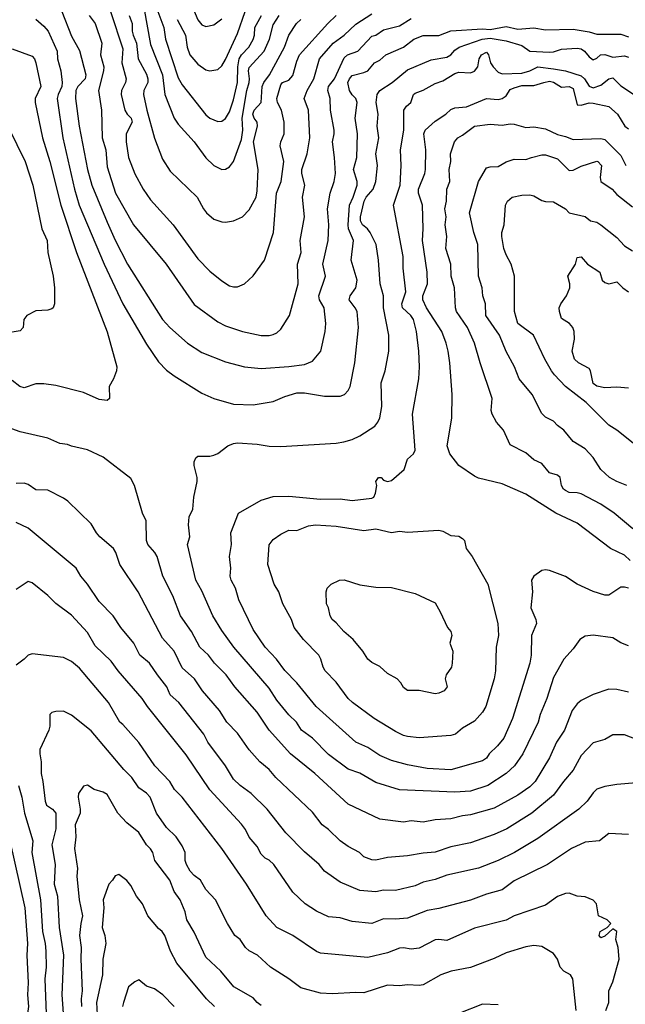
# Model space of a CAD drawing. Header units: metres. Extents: x -46681 to -43747, y -240911 to -237677.
# Tile 217 of 256: x -45695 to -45618, y -239541 to -239416. Entities that reach past the tile are written whole.
import ezdxf

# ---------------------------------------------------------------- set-up
doc = ezdxf.new("R2010")
doc.units = ezdxf.units.M
doc.layers.add('CONTOUR_INDEX', color=1, linetype='Continuous')
doc.layers.add('CONTOUR_INTER', color=3, linetype='Continuous')

msp = doc.modelspace()

# ---------------------------------------------------------------- linework, layer by layer
at = {"layer": 'CONTOUR_INDEX'}
for points, elevation in [([(-45678.94, -239414.52), (-45678.1, -239419.21), (-45676.58, -239423.02), (-45676.31, -239425.52), (-45675.1, -239428.52), (-45674.6, -239429.28), (-45672.6, -239431.51), (-45671.1, -239433.56), (-45670.1, -239434.51), (-45669.1, -239435.01), (-45668.6, -239434.97), (-45668.1, -239434.68), (-45667.6, -239434.02), (-45666.6, -239431.21), (-45666.42, -239430.02), (-45666.5, -239428.52), (-45665.92, -239425.02), (-45665.63, -239424.02), (-45665.56, -239423.52), (-45665.72, -239422.52), (-45665.6, -239422.09), (-45663.71, -239420.02), (-45663.06, -239418.52), (-45662.6, -239416.7), (-45661.81, -239415.52)], 110), ([(-45692.6, -239415.99), (-45691.6, -239416.88), (-45691.07, -239417.52), (-45689.93, -239420.02), (-45689.87, -239421.02), (-45689.44, -239422.52), (-45689.28, -239424.02), (-45689.34, -239424.52), (-45689.81, -239425.52), (-45689.92, -239426.02), (-45689.19, -239431.02), (-45687.73, -239437.52), (-45687.13, -239439.52), (-45683.97, -239447.02), (-45681.61, -239452.02), (-45678.6, -239457.16), (-45677.1, -239459.39), (-45676.1, -239460.42), (-45675.1, -239461.16), (-45671.6, -239463.35), (-45670.1, -239464.04), (-45667.6, -239464.72), (-45665.1, -239464.81), (-45662.6, -239464.38), (-45661.1, -239463.75), (-45659.6, -239463.3), (-45658.6, -239463.29), (-45656.1, -239463.73), (-45654.1, -239463.73), (-45653.57, -239463.52), (-45653.1, -239463.02), (-45652.85, -239462.52), (-45652.26, -239459.52), (-45651.78, -239455.02), (-45651.97, -239453.02), (-45652.2, -239452.52), (-45652.95, -239451.52), (-45652.84, -239451.02), (-45652.12, -239450.02), (-45651.94, -239449.02), (-45652.72, -239446.52), (-45652.43, -239444.02), (-45653.04, -239442.52), (-45653.08, -239442.02), (-45652.94, -239439.52), (-45652.46, -239438.52), (-45651.97, -239437.02), (-45651.96, -239436.52), (-45652.4, -239435.02), (-45652, -239433.52), (-45651.93, -239430.52), (-45652.19, -239428.52), (-45651.97, -239426.52), (-45652.11, -239426.02), (-45652.6, -239425.58), (-45652.92, -239425.02), (-45653.12, -239424.02), (-45652.94, -239423.52), (-45652.6, -239423.11), (-45651.1, -239422.75), (-45650.61, -239422.52), (-45649.75, -239421.52), (-45649.1, -239421.17), (-45648.33, -239420.52), (-45646.1, -239419.52), (-45644.78, -239418.52), (-45643.6, -239418.07), (-45641.6, -239418.06), (-45640.1, -239417.47), (-45636.1, -239417.2), (-45635.1, -239417.28), (-45633.1, -239416.91), (-45631.6, -239417.25), (-45629.6, -239417.08), (-45628.1, -239417.32), (-45624.6, -239417.27), (-45622.6, -239417.59), (-45621.6, -239417.89), (-45618.6, -239417.88), (-45617.6, -239418.21)], 115), ([(-45617.81, -239475.02), (-45619.1, -239474.54), (-45620, -239474.02), (-45621.13, -239473.02), (-45622.1, -239471.47), (-45623.1, -239470.41), (-45624.6, -239469.45), (-45625.81, -239468.02), (-45626.6, -239467.45), (-45627.1, -239466.91), (-45628.1, -239466.37), (-45628.6, -239465.93), (-45629.8, -239463.52), (-45631.46, -239461.52), (-45632.05, -239460.02), (-45633.1, -239458.07), (-45633.92, -239456.02), (-45635.67, -239453.52), (-45635.72, -239452.02), (-45636.03, -239451.02), (-45636.12, -239450.02), (-45636.58, -239448.52), (-45636.69, -239444.52), (-45637.18, -239443.02), (-45637.75, -239440.52), (-45636.6, -239436.52), (-45635.6, -239434.81), (-45635.1, -239434.67), (-45634.1, -239434.64), (-45633.1, -239434.06), (-45632.1, -239433.73), (-45630.6, -239433.76), (-45629.88, -239433.52)], 120), ([(-45629.88, -239433.52), (-45628.6, -239433.17), (-45628.1, -239433.15), (-45626.6, -239433.68), (-45625.1, -239435.13), (-45624.6, -239435.09), (-45623.6, -239434.6), (-45621.6, -239433.96), (-45621.49, -239434.02), (-45621.03, -239434.52), (-45621.2, -239436.02), (-45621.1, -239436.53), (-45619.66, -239437.52), (-45619.1, -239438.2), (-45617.1, -239439.76)], 120), ([(-45617.6, -239501.2), (-45619.1, -239500.85), (-45620.1, -239500.82), (-45622.1, -239501.5), (-45623.6, -239502.25), (-45624.1, -239502.69), (-45624.75, -239503.52), (-45625.73, -239506.02), (-45626.72, -239507.52), (-45627.61, -239509.52), (-45629.42, -239512.52), (-45630.1, -239513.18), (-45631.6, -239514.26), (-45634.6, -239515.88), (-45637.6, -239516.75), (-45638.6, -239516.86), (-45640.1, -239517.26), (-45642.1, -239517.38), (-45643.6, -239517.66), (-45645.1, -239517.52), (-45646.1, -239517.66), (-45649.1, -239517.3), (-45653.1, -239515.39), (-45657.31, -239511.52), (-45660.41, -239509.02), (-45663.09, -239506.02), (-45664.6, -239503.72), (-45667.45, -239500.52), (-45668.52, -239499.02), (-45669.99, -239497.52), (-45670.77, -239496.52), (-45671.85, -239495.52), (-45672.92, -239493.52), (-45674.3, -239491.52), (-45675.28, -239489.02), (-45676.54, -239486.52), (-45677.26, -239484.02), (-45677.54, -239483.52), (-45678.45, -239482.52), (-45678.63, -239482.02), (-45678.67, -239479.52), (-45679.12, -239478.52), (-45680.14, -239475.02), (-45680.6, -239474.17), (-45684.1, -239471.44), (-45686.1, -239470.53), (-45688.1, -239470.06), (-45688.6, -239469.84), (-45689.6, -239469.7), (-45691.1, -239469.06), (-45694.6, -239468.22), (-45700.6, -239466.07)], 115), ([(-45624.25, -239541.52), (-45624.67, -239537.52), (-45624.94, -239537.02), (-45625.8, -239536.52), (-45626.28, -239536.02), (-45626.61, -239535.02), (-45627.1, -239534.28), (-45628.6, -239533.41), (-45629.6, -239533.3), (-45630.6, -239533.47), (-45633.1, -239534.23), (-45634.6, -239534.95), (-45637.6, -239536.07), (-45640.04, -239536.52), (-45641.38, -239537.02), (-45643.6, -239538.25), (-45644.1, -239538.35), (-45645.6, -239538.28), (-45646.6, -239538.4), (-45648.1, -239538.29), (-45651.1, -239539.28), (-45652.1, -239539.23), (-45655.1, -239539.41), (-45656.6, -239539.31), (-45659.1, -239538.65), (-45660.6, -239537.5), (-45662.91, -239536.02), (-45664.56, -239534.52), (-45665.6, -239533.94), (-45666.07, -239533.52), (-45666.78, -239532.52), (-45667.42, -239532.02), (-45668.35, -239530.52), (-45669.89, -239527.52), (-45671.1, -239526.21), (-45671.77, -239525.02), (-45672.6, -239524.43), (-45673.1, -239523.86), (-45673.55, -239523.02), (-45673.7, -239522.52), (-45673.72, -239521.52), (-45674.1, -239520.67), (-45674.87, -239519.52), (-45676.1, -239518.33), (-45677.33, -239516.52), (-45678.17, -239514.52), (-45678.6, -239513.99), (-45679.6, -239513.31), (-45680.48, -239512.02), (-45681.48, -239511.02), (-45685.6, -239506.11), (-45688.1, -239504.1), (-45689.1, -239503.61), (-45690.1, -239503.64), (-45690.6, -239503.78), (-45690.84, -239504.02), (-45690.85, -239505.52), (-45690.97, -239506.02), (-45692.1, -239508.48), (-45692.13, -239509.02), (-45691.94, -239510.02), (-45691.95, -239511.52), (-45691.72, -239512.52), (-45691.44, -239515.02), (-45691.27, -239515.52), (-45690.5, -239516.02), (-45690.08, -239516.52), (-45690.07, -239518.52), (-45690.58, -239520.52), (-45690.17, -239523.02), (-45690.28, -239525.52), (-45689.86, -239527.02), (-45689.67, -239531.02), (-45689.12, -239534.52), (-45689.35, -239539.52), (-45689.09, -239543.02)], 110)]:
    msp.add_lwpolyline(points, dxfattribs=dict(at, elevation=elevation))
at = {"layer": 'CONTOUR_INTER'}
for points, elevation in [([(-45673.4, -239413.02), (-45672.1, -239416.06), (-45671.6, -239416.71), (-45671.1, -239416.91), (-45670.1, -239416.71), (-45669.1, -239415.96)], 107), ([(-45689.31, -239415.02), (-45688.1, -239418.15), (-45687.1, -239419.96), (-45686.31, -239423.02), (-45686.38, -239423.52), (-45687.31, -239424.52), (-45687.54, -239425.02), (-45687.6, -239426.02), (-45687.13, -239429.52), (-45686.1, -239435.02), (-45685.52, -239437.02), (-45683.6, -239441.7), (-45682.6, -239443.99), (-45681.03, -239447.02), (-45676.59, -239454.02), (-45675.67, -239455.02), (-45673.43, -239457.02), (-45671.6, -239458.19), (-45668.6, -239459.36), (-45666.22, -239460.02), (-45664.1, -239460.2), (-45660.6, -239459.97), (-45658.6, -239459.7), (-45657.6, -239459.29), (-45656.56, -239458.02), (-45656.01, -239455.52), (-45655.93, -239454.52), (-45656.13, -239452.52), (-45656.7, -239451.52), (-45656.81, -239451.02), (-45655.97, -239448.52), (-45656.28, -239447.02), (-45655.64, -239444.02), (-45655.53, -239442.02), (-45655.7, -239440.02), (-45655.36, -239438.02), (-45654.85, -239436.52), (-45654.69, -239435.52), (-45654.8, -239433.52), (-45655.08, -239431.52), (-45654.85, -239430.52), (-45654.88, -239430.02), (-45655.31, -239427.52), (-45655.36, -239426.02), (-45655.66, -239425.02), (-45655.58, -239424.52), (-45654.81, -239423.52), (-45653.6, -239420.87), (-45653.19, -239420.52), (-45651.87, -239420.02), (-45650.1, -239418.15), (-45649.58, -239418.02), (-45648.6, -239417.34), (-45646.6, -239416.82), (-45645.1, -239415.9)], 114), ([(-45685.89, -239415.52), (-45685.12, -239416.52), (-45684.27, -239419.02), (-45684.43, -239420.52), (-45684.02, -239422.02), (-45684.05, -239422.52), (-45684.68, -239425.02), (-45684.31, -239427.52), (-45684.22, -239431.02), (-45683.76, -239432.52), (-45683.6, -239434.67), (-45682.55, -239438.02), (-45680.26, -239442.02), (-45676.12, -239447.02), (-45672.6, -239452.12), (-45669.6, -239454.33), (-45668.6, -239454.8), (-45666.48, -239455.52), (-45664.1, -239456.03), (-45663.1, -239456.05), (-45662.6, -239455.92), (-45662.1, -239455.69), (-45661.6, -239455.24), (-45660.51, -239453.52), (-45659.42, -239449.52), (-45659.49, -239447.02), (-45659.02, -239445.52), (-45659.16, -239444.02), (-45658.62, -239441.02), (-45658.86, -239438.52), (-45658.59, -239437.02), (-45658.95, -239435.52), (-45658.94, -239435.02), (-45658.3, -239433.02), (-45657.93, -239431.02), (-45658.1, -239427.52), (-45658.67, -239426.02), (-45658.3, -239425.02), (-45657.42, -239423.52), (-45656.71, -239421.02), (-45655, -239419.02), (-45653.6, -239418.02), (-45652.1, -239416.61), (-45650.1, -239415.32)], 113), ([(-45683.16, -239415.02), (-45681.6, -239419.76), (-45681.74, -239421.52), (-45681.2, -239423.52), (-45681.28, -239424.02), (-45681.76, -239425.02), (-45681.82, -239425.52), (-45681.37, -239427.52), (-45681.06, -239428.02), (-45680.55, -239428.52), (-45680.44, -239429.02), (-45681.18, -239430.52), (-45681.2, -239431.52), (-45680.89, -239433.52), (-45680.1, -239435.57), (-45679.05, -239437.52), (-45678.1, -239438.88), (-45675.22, -239442.02), (-45672.1, -239446.35), (-45670.6, -239447.91), (-45669.1, -239449.12), (-45668.1, -239449.74), (-45667.6, -239449.88), (-45667.1, -239449.87), (-45666.22, -239449.52), (-45665.1, -239448.47), (-45663.69, -239446.52), (-45662.52, -239443.02), (-45662.17, -239438.02), (-45661.57, -239436.52), (-45661.24, -239434.02), (-45661.71, -239432.02), (-45661.62, -239431.52), (-45661.18, -239430.52), (-45661.18, -239429.02), (-45661.54, -239427.52), (-45662.05, -239426.52), (-45662.13, -239426.02), (-45661.6, -239424.28), (-45661.42, -239424.02), (-45660.6, -239423.71), (-45660.1, -239423.12), (-45659.6, -239421.3), (-45659.23, -239420.52), (-45655.65, -239416.52), (-45654.6, -239415.5)], 112), ([(-45677.18, -239415.02), (-45676.43, -239417.02), (-45676.2, -239418.52), (-45674.6, -239423.4), (-45674.1, -239424.32), (-45671.1, -239428.12), (-45670.6, -239428.52), (-45669.6, -239428.94), (-45669.1, -239428.9), (-45668.6, -239428.55), (-45668.1, -239427.71), (-45667.6, -239426.2), (-45667.08, -239424.02), (-45667.05, -239422.02), (-45666.87, -239421.02), (-45666.6, -239420.5), (-45665.66, -239419.52), (-45665.1, -239418.56), (-45664.94, -239418.02), (-45664.89, -239417.02), (-45664.06, -239415.52)], 109), ([(-45674.74, -239416.02), (-45673.67, -239418.02), (-45673.47, -239419.52), (-45673.14, -239420.52), (-45672.1, -239421.69), (-45671.1, -239422.4), (-45670.6, -239422.53), (-45669.6, -239422.34), (-45669.1, -239421.91), (-45668.6, -239421.08), (-45667.1, -239417.8), (-45666.11, -239415.02)], 108), ([(-45680.82, -239415.52), (-45680.42, -239416.52), (-45680.43, -239417.52), (-45680.31, -239418.02), (-45679.88, -239419.02), (-45679.67, -239421.02), (-45678.6, -239422.95), (-45678.43, -239423.52), (-45678.46, -239424.02), (-45678.95, -239425.02), (-45678.98, -239425.52), (-45678.58, -239427.52), (-45677.6, -239431.04), (-45676.6, -239433.73), (-45675.6, -239435.25), (-45672.2, -239438.52), (-45671.41, -239440.02), (-45671.01, -239440.52), (-45670.1, -239441.29), (-45669.1, -239441.64), (-45668.6, -239441.7), (-45667.6, -239441.52), (-45666.48, -239441.02), (-45665.6, -239440.12), (-45664.74, -239438.52), (-45664.6, -239437.71), (-45664.5, -239435.02), (-45665.09, -239431.52), (-45664.58, -239429.52), (-45664.62, -239429.02), (-45664.99, -239428.52), (-45665.14, -239428.02), (-45664.97, -239427.52), (-45664.09, -239426.52), (-45663.97, -239424.52), (-45663.78, -239424.02), (-45663.04, -239423.02), (-45661.14, -239419.52), (-45660.6, -239418.01), (-45659.61, -239416.52), (-45659.1, -239416.03)], 111), ([(-45617.6, -239495.36), (-45618.6, -239494.97), (-45619.6, -239494.31), (-45622.1, -239494), (-45623.1, -239494.12), (-45623.75, -239494.52), (-45624.6, -239495.73), (-45625.8, -239497.02), (-45627.1, -239499.34), (-45627.94, -239502.02), (-45628.81, -239504.02), (-45629.06, -239505.02), (-45630.97, -239509.02), (-45632.02, -239510.52), (-45633.1, -239511.52), (-45635.4, -239513.02), (-45637.6, -239513.74), (-45639.6, -239513.89), (-45646.6, -239513.58), (-45649.6, -239512.66), (-45651.6, -239511.47), (-45653.1, -239510.96), (-45655.6, -239509.08), (-45657.62, -239507.02), (-45658.98, -239506.02), (-45659.65, -239505.02), (-45660.6, -239504.08), (-45662.1, -239502.2), (-45663.1, -239500.71), (-45667.56, -239495.52), (-45669.1, -239493.4), (-45670.22, -239491.52), (-45671.6, -239488.39), (-45672.37, -239487.02), (-45673.43, -239482.52), (-45673.15, -239481.52), (-45673.28, -239480.02), (-45673.22, -239479.02), (-45672.74, -239478.02), (-45672.61, -239476.52), (-45672.2, -239474.52), (-45672.21, -239474.02), (-45672.58, -239472.52), (-45672.57, -239472.02), (-45672.37, -239471.52), (-45672.1, -239471.34), (-45670.6, -239471.32), (-45670.1, -239471.18), (-45669.6, -239470.98), (-45668.31, -239470.02), (-45667.6, -239469.71), (-45667.1, -239469.65), (-45664.6, -239469.81), (-45663.1, -239470.05), (-45661.6, -239470.08), (-45654.6, -239469.68), (-45653.63, -239469.52), (-45652.6, -239469.21), (-45651.6, -239468.74), (-45649.73, -239467.52), (-45649.33, -239467.02), (-45649.1, -239466.46), (-45648.84, -239465.02), (-45648.9, -239462.02), (-45648.39, -239460.52), (-45647.96, -239458.02), (-45647.95, -239456.02), (-45648.62, -239452.52), (-45648.62, -239451.02), (-45649.03, -239449.52), (-45649.24, -239446.52), (-45649.55, -239444.52), (-45650.29, -239443.02), (-45650.66, -239442.52), (-45651.27, -239442.02), (-45651.55, -239441.52), (-45651.54, -239441.02), (-45651.06, -239439.02), (-45650.82, -239438.52), (-45649.93, -239437.52), (-45649.6, -239436.52), (-45649.37, -239434.52), (-45649.61, -239433.02), (-45649.23, -239431.02), (-45649.42, -239429.52), (-45649.3, -239428.02), (-45649.55, -239426.52), (-45649.43, -239425.52), (-45649.09, -239425.02), (-45647.53, -239424.02), (-45645.6, -239422.42), (-45642.6, -239421.12), (-45640.6, -239420.79), (-45640.1, -239420.5), (-45639.6, -239419.89), (-45639.05, -239419.52), (-45636.12, -239418.52)], 116), ([(-45636.12, -239418.52), (-45635.1, -239418.39), (-45633.1, -239418.72), (-45631.1, -239419.32), (-45630.1, -239420.03), (-45627.6, -239420.16), (-45627.1, -239420.12), (-45626.1, -239419.78), (-45624.1, -239419.66), (-45623.6, -239419.76), (-45623.16, -239420.02), (-45622.6, -239420.77), (-45622.1, -239421.15), (-45621.6, -239420.94), (-45621.15, -239420.52), (-45620.6, -239420.44), (-45619.6, -239420.78), (-45618.1, -239420.64), (-45617.6, -239420.78)], 116), ([(-45695.6, -239419.73), (-45693.1, -239420.67), (-45692.8, -239421.02), (-45692.64, -239421.52), (-45691.98, -239424.52), (-45692.71, -239426.02), (-45692.7, -239426.52), (-45691.76, -239431.02), (-45690.84, -239434.02), (-45689.46, -239439.52), (-45687.47, -239445.52), (-45683.6, -239455.58), (-45682.38, -239460.02), (-45682.43, -239460.52), (-45682.81, -239461.52), (-45683.34, -239462.52), (-45683.28, -239464.02), (-45683.6, -239464.26), (-45684.6, -239464.14), (-45686.6, -239463.26), (-45690.1, -239462.39), (-45691.6, -239462.16), (-45692.6, -239462.16), (-45694.1, -239462.68), (-45694.65, -239462.52), (-45695.6, -239461.73)], 116), ([(-45636.21, -239420.52), (-45635.6, -239420.17), (-45635.33, -239420.52), (-45635.06, -239421.52), (-45634.73, -239422.02), (-45634.1, -239422.7), (-45633.6, -239422.91), (-45631.1, -239422.84), (-45630.1, -239422.52), (-45629.1, -239422.03), (-45627.1, -239422.27), (-45625.6, -239422.54), (-45623.6, -239423.16), (-45623.2, -239423.52), (-45622.6, -239424.48), (-45622.1, -239424.68), (-45621.1, -239424.33), (-45620.1, -239423.53), (-45619.6, -239423.42), (-45618.6, -239424.41), (-45615.6, -239426.41)], 117), ([(-45617.6, -239488.03), (-45618.1, -239487.89), (-45618.6, -239487.93), (-45620.1, -239488.91), (-45620.6, -239488.94), (-45622.1, -239488.48), (-45624.1, -239487.54), (-45625.6, -239486.55), (-45627.6, -239485.82), (-45628.1, -239485.71), (-45628.6, -239485.81), (-45629.6, -239486.52), (-45629.87, -239487.02), (-45629.77, -239488.52), (-45629.97, -239490.52), (-45629.32, -239492.02), (-45629.26, -239492.52), (-45629.88, -239494.02), (-45629.93, -239496.52), (-45630.09, -239497.52), (-45632.28, -239504.52), (-45633.41, -239507.02), (-45634.18, -239508.02), (-45635.24, -239509.02), (-45635.6, -239509.57), (-45636.1, -239509.91), (-45640.1, -239511.05), (-45643.1, -239510.87), (-45645.6, -239510.41), (-45647.6, -239509.88), (-45649.1, -239509.22), (-45650.6, -239508.22), (-45652.1, -239507.54), (-45657.14, -239503.02), (-45659.6, -239500.02), (-45661.1, -239498.46), (-45662.16, -239497.02), (-45663.6, -239495.5), (-45665.1, -239493.28), (-45666.93, -239489.52), (-45667.36, -239488.02), (-45667.9, -239487.02), (-45668.01, -239486.52), (-45667.93, -239485.52), (-45668.1, -239484.02), (-45667.87, -239482.52), (-45667.94, -239481.02), (-45666.95, -239478.52), (-45664.1, -239476.88), (-45662.6, -239476.41), (-45660.6, -239476.4), (-45656.6, -239476.77), (-45654.1, -239476.74), (-45652.6, -239476.93), (-45650.1, -239476.66), (-45649.85, -239476.52), (-45649.63, -239476.02), (-45649.47, -239475.02), (-45649.59, -239474.52), (-45649.25, -239474.02), (-45648.92, -239474.02), (-45648.6, -239474.34), (-45648.1, -239474.51), (-45647.6, -239474.39), (-45646, -239473.02), (-45645.6, -239471.72), (-45644.84, -239471.02), (-45644.6, -239470.57), (-45644.96, -239466.02), (-45644.15, -239461.52), (-45644.05, -239460.02), (-45644.13, -239458.02), (-45644.44, -239455.52), (-45644.84, -239454.02), (-45645.14, -239453.52), (-45646.21, -239452.52), (-45646.29, -239452.02), (-45645.78, -239450.52), (-45646.11, -239447.52), (-45646.11, -239446.02), (-45647.37, -239439.52), (-45646.52, -239437.02), (-45646.4, -239434.52), (-45646.47, -239432.52), (-45646.06, -239430.02), (-45646.06, -239427.52), (-45645.72, -239427.02), (-45645.16, -239426.52), (-45644.82, -239425.52), (-45644.6, -239425.37), (-45643.6, -239424.97), (-45642.1, -239424.14), (-45641.1, -239423.78), (-45639.6, -239422.87), (-45639.1, -239422.69), (-45637.6, -239422.76), (-45637.1, -239422.55), (-45636.67, -239422.02), (-45636.5, -239421.02), (-45636.21, -239420.52)], 117), ([(-45617.42, -239484.52), (-45618.1, -239483.84), (-45619.87, -239483.02), (-45624.1, -239479.79), (-45626.8, -239478.52), (-45630.6, -239476.12), (-45633.6, -239474.81), (-45636.6, -239474.1), (-45637.1, -239473.87), (-45639.09, -239472.52), (-45640.24, -239471.02), (-45640.57, -239470.02), (-45639.99, -239466.52), (-45639.91, -239463.52), (-45640.22, -239459.52), (-45640.45, -239458.02), (-45640.67, -239457.02), (-45641.23, -239455.52), (-45643.17, -239452.52), (-45643.66, -239451.52), (-45643.63, -239451.02), (-45643.03, -239449.52), (-45643.08, -239448.02), (-45643.7, -239444.02), (-45643.61, -239442.52), (-45643.67, -239439.52), (-45644.2, -239438.02), (-45644.19, -239437.52), (-45643.39, -239435.52), (-45643.32, -239435.02), (-45643.28, -239432.52), (-45643.52, -239430.52), (-45643.34, -239430.02), (-45642.1, -239428.88), (-45640.73, -239428.02), (-45640.1, -239427.43), (-45639.6, -239427.23), (-45638.1, -239427.07), (-45635.6, -239426.04), (-45634.1, -239426.14), (-45633.6, -239426.05), (-45633.1, -239425.69), (-45632.6, -239424.89), (-45632.1, -239424.67), (-45631.1, -239424.4), (-45629.6, -239424.4), (-45628.31, -239424.02)], 118), ([(-45628.31, -239424.02), (-45627.6, -239423.82), (-45627.1, -239423.97), (-45626.1, -239424.58), (-45625.1, -239424.49), (-45624.6, -239424.75), (-45624.1, -239426.82), (-45623.6, -239426.89), (-45622.6, -239426.58), (-45622.1, -239426.61), (-45620.1, -239427.03), (-45619, -239428.02), (-45618.08, -239429.52), (-45617.6, -239429.89)], 118), ([(-45696.1, -239429.72), (-45693.99, -239434.02), (-45693.02, -239437.02), (-45691.86, -239442.52), (-45691.18, -239444.02), (-45691.1, -239445.52), (-45690.44, -239448.52), (-45690.26, -239450.02), (-45690.27, -239452.02), (-45690.42, -239452.52), (-45690.6, -239452.67), (-45691.1, -239452.83), (-45692.6, -239452.9), (-45693.75, -239453.52), (-45694.13, -239454.02), (-45694.21, -239455.02), (-45694.6, -239455.44), (-45696.6, -239455.79)], 117), ([(-45617.06, -239480.52), (-45619.41, -239478.52), (-45621.1, -239477.4), (-45623.6, -239476.1), (-45624.1, -239475.95), (-45625.1, -239475.93), (-45625.6, -239475.69), (-45625.83, -239475.52), (-45626.1, -239475.03), (-45626.26, -239474.02), (-45626.6, -239473.71), (-45627.6, -239473.42), (-45628.6, -239472.26), (-45629.6, -239471.78), (-45630.6, -239470.91), (-45632.6, -239469.9), (-45633.44, -239468.02), (-45634.33, -239467.02), (-45634.85, -239466.02), (-45635.01, -239465.52), (-45634.85, -239464.02), (-45636.4, -239459.52), (-45637.12, -239457.02), (-45638, -239455.02), (-45639.37, -239453.02), (-45639.5, -239452.52), (-45639.62, -239450.02), (-45640.07, -239448.52), (-45640.08, -239447.02), (-45640.71, -239445.02), (-45640.61, -239443.52), (-45640.81, -239442.02), (-45640.68, -239441.02), (-45640.87, -239440.02), (-45640.64, -239439.02), (-45640.61, -239437.52), (-45640.23, -239436.52), (-45640.29, -239435.02), (-45640.09, -239434.02), (-45640.13, -239433.02), (-45639.63, -239431.52), (-45639.23, -239431.02), (-45638.6, -239430.67), (-45637.11, -239429.52)], 119), ([(-45637.11, -239429.52), (-45635.1, -239429.27), (-45633.6, -239429.42), (-45632.6, -239429.22), (-45632.1, -239429.26), (-45630.6, -239429.71), (-45629.6, -239429.63), (-45628.1, -239429.88), (-45626.6, -239430.61), (-45625.6, -239430.84), (-45624.6, -239431.24), (-45621.1, -239431.1), (-45620.6, -239431.24), (-45618.6, -239433.25), (-45617.93, -239434.52)], 119), ([(-45616.6, -239470.03), (-45619.1, -239468.03), (-45620.1, -239467.41), (-45622.95, -239464.52), (-45625.6, -239462.49), (-45626.96, -239461.02), (-45627.37, -239460.52), (-45628.21, -239459.02), (-45629.65, -239456.02), (-45631.62, -239454.52), (-45632.05, -239453.02), (-45632.06, -239448.52), (-45632.44, -239447.02), (-45633.1, -239445.81), (-45633.37, -239445.02), (-45633.65, -239443.52), (-45633.65, -239443.02), (-45633.36, -239442.02), (-45633.19, -239439.52), (-45632.94, -239439.02), (-45632.35, -239438.52)], 121), ([(-45632.35, -239438.52), (-45631.1, -239438.26), (-45630.1, -239438.24), (-45629.6, -239438.36), (-45628.6, -239438.94), (-45628.1, -239439.08), (-45627.1, -239439.1), (-45625.6, -239440.02), (-45625.1, -239440.5), (-45623.1, -239440.97), (-45622.42, -239441.52), (-45621.6, -239441.67), (-45621.1, -239442.04), (-45619.1, -239443.64), (-45618.1, -239444.69), (-45617.1, -239445.31)], 121), ([(-45617.6, -239462.69), (-45619.1, -239462.57), (-45620.6, -239462.67), (-45621.6, -239462.47), (-45622.1, -239462.1), (-45622.42, -239460.52), (-45622.6, -239460.23), (-45623.94, -239459.52), (-45624.44, -239459.02), (-45624.76, -239458.02), (-45624.46, -239456.52), (-45624.47, -239455.52), (-45624.65, -239455.02), (-45625.07, -239454.52), (-45626.1, -239453.89), (-45626.36, -239453.02), (-45626.37, -239452.52), (-45626.18, -239452.02), (-45625.45, -239451.02), (-45625.04, -239450.02), (-45625.03, -239449.52), (-45625.28, -239448.52), (-45624.31, -239447.02), (-45624.2, -239446.52)], 122), ([(-45624.2, -239446.52), (-45624.1, -239446.18), (-45623.6, -239446.08), (-45622.81, -239447.02), (-45621.26, -239448.02), (-45620.95, -239449.02), (-45620.6, -239449.32), (-45620.1, -239449.49), (-45619.1, -239449.23), (-45618.34, -239450.02), (-45617.61, -239450.52)], 122), ([(-45615.1, -239507.78), (-45618.1, -239506.59), (-45619.6, -239506.61), (-45620.6, -239507.18), (-45622.1, -239507.64), (-45623.6, -239509.22), (-45624.6, -239511.07), (-45625.84, -239512.52), (-45627.1, -239514.25), (-45629.85, -239516.52), (-45632.99, -239518.52), (-45634.6, -239519.24), (-45637.6, -239520.28), (-45640.1, -239520.81), (-45642.1, -239521.48), (-45643.6, -239521.58), (-45645.6, -239521.95), (-45648.1, -239522.13), (-45649.6, -239522.48), (-45650.1, -239522.43), (-45651.1, -239522.05), (-45651.64, -239521.52), (-45653.1, -239520.75), (-45654.1, -239520.05), (-45655.6, -239518.61), (-45656.39, -239518.02), (-45657.6, -239516.42), (-45662.24, -239512.02), (-45663.1, -239511.02), (-45664.28, -239510.02), (-45665.6, -239508.5), (-45667.1, -239506.38), (-45668.43, -239505.02), (-45669.38, -239503.52), (-45671.54, -239501.02), (-45672.54, -239499.52), (-45674.1, -239498.11), (-45675.12, -239496.02), (-45676.6, -239494.38), (-45679.65, -239488.52), (-45682, -239485.02), (-45682.48, -239483.52), (-45682.79, -239483.02), (-45684.52, -239481.52), (-45684.95, -239481.02), (-45685.6, -239479.87), (-45688.55, -239477.02), (-45689.1, -239476.62), (-45691.1, -239475.64), (-45692.6, -239475.57), (-45693.6, -239474.9), (-45694.1, -239474.74), (-45695.1, -239474.8)], 114), ([(-45616.6, -239512.7), (-45619.1, -239512.9), (-45620.6, -239513.15), (-45621.6, -239513.5), (-45622.1, -239513.96), (-45622.84, -239515.02), (-45623.89, -239516.02), (-45629.1, -239519.75), (-45632.04, -239521.52), (-45634.1, -239522.51), (-45636.6, -239523.51), (-45640.6, -239524.4), (-45642.1, -239524.94), (-45643.6, -239525.27), (-45644.6, -239525.74), (-45647.1, -239526.31), (-45648.6, -239526.29), (-45649.6, -239526.51), (-45651.6, -239526.31), (-45654.1, -239525.28), (-45656.1, -239523.89), (-45656.74, -239523.02), (-45658.6, -239521.41), (-45660.96, -239519.02), (-45663.33, -239516.02), (-45665.38, -239514.02), (-45666.77, -239513.02), (-45667.6, -239512.21), (-45668.6, -239510.55), (-45670.84, -239507.52), (-45671.36, -239506.52), (-45674.54, -239502.52), (-45675.6, -239501.56), (-45676.02, -239500.52), (-45677.24, -239499.02), (-45678.23, -239497.52), (-45679.46, -239496.52), (-45680.21, -239495.02), (-45681.85, -239493.02), (-45682.82, -239491.52), (-45684.6, -239489.73), (-45686.1, -239487.51), (-45686.93, -239486.52), (-45687.53, -239485.52), (-45693.6, -239480.43), (-45695.1, -239479.71)], 113), ([(-45657.21, -239480.02), (-45654.6, -239480.18), (-45651.1, -239480.74), (-45649.6, -239480.52), (-45647.6, -239480.98), (-45646.6, -239480.81), (-45645.6, -239480.96), (-45641.6, -239480.68), (-45641.1, -239480.82), (-45640.1, -239481.38), (-45639.1, -239481.46), (-45638.6, -239481.73), (-45638.36, -239482.02), (-45638.15, -239483.02), (-45637.38, -239484.02), (-45635.4, -239487.52), (-45634.13, -239492.52), (-45634.08, -239494.02), (-45634.35, -239495.52), (-45634.45, -239498.52), (-45634.61, -239499.52), (-45635.67, -239503.02), (-45636.1, -239503.73), (-45637.1, -239504.87), (-45638.6, -239505.75), (-45639.51, -239506.52), (-45640.1, -239506.68), (-45644.1, -239506.98), (-45645.6, -239506.83), (-45646.1, -239506.68), (-45647.1, -239506.19), (-45649.82, -239504.52), (-45652.53, -239502.52), (-45653.1, -239502.02), (-45654.6, -239499.96), (-45656, -239498.52), (-45656.26, -239498.02), (-45656.53, -239497.02), (-45656.82, -239496.52), (-45658.73, -239494.52), (-45659.93, -239493.02), (-45660.26, -239492.02), (-45661.34, -239490.02), (-45661.86, -239488.52), (-45662.46, -239487.52), (-45663.27, -239485.02), (-45663.1, -239482.55), (-45662.6, -239481.89), (-45661.6, -239481.18), (-45660.6, -239480.69), (-45659.6, -239480.73), (-45658.1, -239480.14), (-45657.21, -239480.02)], 118), ([(-45617.6, -239519.25), (-45620.1, -239519.11), (-45621.3, -239520.02), (-45623.1, -239520.19), (-45624.83, -239521.02), (-45627.86, -239523.02), (-45632.1, -239525.11), (-45633.6, -239526.24), (-45635.6, -239526.78), (-45637.6, -239527.55), (-45641.6, -239528.6), (-45643.1, -239528.87), (-45645.6, -239529.82), (-45647.1, -239529.96), (-45648.6, -239529.91), (-45650.1, -239530.49), (-45652.6, -239530.26), (-45654.1, -239529.8), (-45655.6, -239529.66), (-45657.1, -239528.95), (-45658.53, -239528.02), (-45660.11, -239526.52), (-45662.49, -239523.02), (-45663.1, -239522.5), (-45663.6, -239522.24), (-45664.1, -239521.74), (-45664.6, -239520.74), (-45665.6, -239519.58), (-45666.1, -239518.58), (-45666.6, -239517.92), (-45670.6, -239513.57), (-45673.6, -239509.16), (-45678.5, -239503.02), (-45679.17, -239502.02), (-45682.21, -239498.52), (-45683.1, -239497.28), (-45685.1, -239495.36), (-45686.1, -239493.63), (-45688.1, -239491.44), (-45690.1, -239489.99), (-45691.1, -239488.98), (-45693.1, -239487.36), (-45693.6, -239487.19), (-45695.1, -239488.19)], 112), ([(-45654.17, -239487.02), (-45653.6, -239486.97), (-45651.6, -239487.61), (-45649.6, -239487.92), (-45647.6, -239487.94), (-45644.6, -239488.73), (-45642.1, -239489.91), (-45641.44, -239491.02), (-45640.51, -239493.02), (-45640.11, -239493.52), (-45639.98, -239494.02), (-45640.23, -239495.02), (-45639.86, -239496.02), (-45639.93, -239497.52), (-45640.02, -239498.02), (-45640.7, -239499.02), (-45640.81, -239499.52), (-45640.58, -239500.52), (-45640.94, -239501.02), (-45641.6, -239501.34), (-45642.1, -239501.42), (-45644.1, -239501), (-45645.6, -239501), (-45646.1, -239500.63), (-45646.44, -239500.02), (-45646.91, -239499.52), (-45648.1, -239498.83), (-45649.1, -239497.97), (-45650.1, -239497.44), (-45650.6, -239497.02), (-45651.24, -239496.02), (-45652.47, -239494.52), (-45653.62, -239493.52), (-45654.6, -239492.41), (-45655.12, -239492.02), (-45655.38, -239491.52), (-45655.56, -239490.52), (-45655.83, -239490.02), (-45655.86, -239488.52), (-45655.73, -239488.02), (-45655.23, -239487.52), (-45654.17, -239487.02)], 119), ([(-45620.49, -239541.52), (-45620.1, -239540.52), (-45620.12, -239539.02), (-45619.6, -239537.9), (-45618.79, -239535.02), (-45618.91, -239533.52), (-45619.2, -239532.52), (-45619.1, -239531.5), (-45619.6, -239531.19), (-45620.6, -239532.09), (-45621.1, -239532.3), (-45621.34, -239532.02), (-45621.19, -239531.52), (-45620.33, -239531.02), (-45619.85, -239530.52), (-45620.3, -239530.02), (-45621.39, -239529.52), (-45621.66, -239528.02), (-45622.1, -239527.56), (-45623.1, -239527.11), (-45624.1, -239527.02), (-45625.1, -239526.67), (-45625.6, -239526.71), (-45626.6, -239527.07), (-45628.1, -239528.16), (-45632.1, -239529.52), (-45633.1, -239530.08), (-45637.1, -239531.1), (-45640.6, -239532.64), (-45641.6, -239532.51), (-45642.1, -239532.58), (-45644.1, -239533.62), (-45645.1, -239533.77), (-45646.1, -239533.57), (-45646.6, -239533.63), (-45648.1, -239534.21), (-45650.6, -239534.82), (-45656.6, -239534.27), (-45657.1, -239534.06), (-45660.08, -239532.02), (-45662.1, -239531.02), (-45663.46, -239529.52), (-45665.94, -239525.52), (-45669.1, -239521.01), (-45674.11, -239514.52), (-45675.05, -239513.52), (-45675.66, -239512.52), (-45677.57, -239510.52), (-45679.6, -239507.59), (-45681.6, -239505.32), (-45682, -239505.02), (-45683.42, -239502.52), (-45687.1, -239498.16), (-45688.1, -239497.33), (-45689.1, -239496.8), (-45693.1, -239496.37), (-45693.6, -239496.51), (-45694.1, -239497.03), (-45695.1, -239497.77)], 111), ([(-45694.82, -239513.02), (-45694.4, -239514.52), (-45694.07, -239516.52), (-45693.01, -239520.02), (-45693.11, -239521.52), (-45692.02, -239527.52), (-45691.76, -239531.52), (-45691.43, -239533.02), (-45691.35, -239534.02), (-45691.33, -239536.02), (-45691.46, -239537.52), (-45691.27, -239543.02), (-45691.72, -239545.52), (-45691.89, -239547.52), (-45692.81, -239551.52), (-45693.26, -239554.02), (-45694.1, -239556.2), (-45695.67, -239559.52)], 111), ([(-45664.1, -239540.89), (-45664.6, -239540.52), (-45665.1, -239539.9), (-45667.57, -239538.52), (-45669.2, -239536.52), (-45671.1, -239534.77), (-45672.6, -239531.58), (-45673.5, -239530.02), (-45673.74, -239529.02), (-45674.34, -239527.52), (-45675.1, -239526.46), (-45675.67, -239525.02), (-45677.54, -239522.52), (-45677.83, -239521.52), (-45678.1, -239521.04), (-45678.63, -239520.52), (-45679.6, -239518.97), (-45681.1, -239517.75), (-45682.25, -239516.52), (-45683.6, -239514.17), (-45684.1, -239513.86), (-45685.22, -239513.52), (-45686.1, -239512.97), (-45686.6, -239513.1), (-45687.22, -239514.02), (-45687.25, -239514.52), (-45686.99, -239516.02), (-45687.03, -239516.52), (-45687.63, -239518.02), (-45687.57, -239519.52), (-45687.71, -239521.02), (-45687.33, -239523.52), (-45687.41, -239524.52), (-45687.12, -239527.52), (-45686.7, -239529.52), (-45686.94, -239530.52), (-45687.09, -239532.02), (-45686.87, -239533.52), (-45686.94, -239535.02), (-45686.75, -239539.02), (-45686.88, -239540.02), (-45686.83, -239541.02)], 109), ([(-45695.91, -239520.02), (-45694.01, -239528.52), (-45693.68, -239533.02), (-45693.75, -239534.52), (-45693.58, -239538.02), (-45693.67, -239539.52), (-45693.53, -239541.02), (-45693.74, -239542.52), (-45693.62, -239543.52), (-45693.89, -239545.52), (-45694.79, -239549.52)], 112), ([(-45670.01, -239541.02), (-45671.04, -239540.02), (-45674.76, -239535.52), (-45675.57, -239534.02), (-45676.31, -239532.02), (-45676.62, -239531.52), (-45677.1, -239531.13), (-45678.44, -239529.52), (-45679.1, -239528), (-45679.88, -239527.02), (-45680.6, -239525.68), (-45681.1, -239525.04), (-45682.1, -239524.29), (-45682.6, -239524.48), (-45682.9, -239525.02), (-45683.4, -239525.52), (-45684.08, -239527.52), (-45684.02, -239528.52), (-45684.22, -239531.02), (-45683.89, -239532.02), (-45683.75, -239533.02), (-45684.16, -239535.02), (-45684.2, -239537.02), (-45684.95, -239540.52), (-45684.87, -239542.02)], 108), ([(-45675.13, -239541.02), (-45676.55, -239539.52), (-45677.6, -239538.77), (-45678.6, -239538.42), (-45679.6, -239537.65), (-45680.1, -239537.87), (-45680.91, -239538.52), (-45681.53, -239540.52), (-45681.64, -239541.02)], 107), ([(-45634.1, -239540.82), (-45636.1, -239540.73), (-45639.1, -239541.89)], 109)]:
    msp.add_lwpolyline(points, dxfattribs=dict(at, elevation=elevation))

doc.saveas('drawing.dxf')
